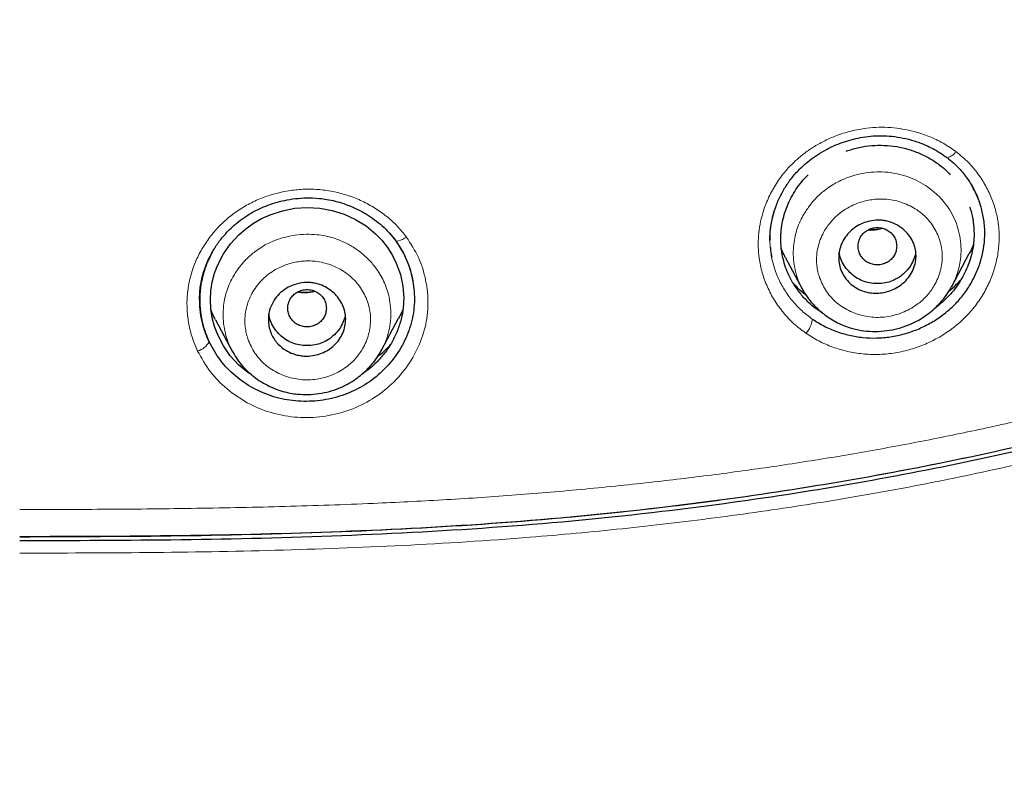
# Model space of a CAD drawing. Header units: millimetres. Extents: x 8 to 830, y 12 to 2106.
# Tile 172 of 256: x 462 to 485, y 1753 to 1771. Entities that reach past the tile are written whole.
import ezdxf

# ---------------------------------------------------------------- set-up
doc = ezdxf.new("R2010")
doc.units = ezdxf.units.MM

msp = doc.modelspace()

# ---------------------------------------------------------------- linework, layer by layer
at = {"color": 7, "linetype": 'Continuous', "lineweight": 30}
for p, q in [((470.323, 1765.613), (470.443, 1765.471)), ((470.323, 1765.613), (470.443, 1765.471)), ((479.157, 1765.477), (479.157, 1765.47)), ((479.157, 1765.477), (479.157, 1765.47)), ((479.16, 1765.483), (479.159, 1765.47)), ((479.16, 1765.483), (479.159, 1765.47)), ((479.521, 1765.055), (479.907, 1764.331)), ((483.386, 1764.39), (483.794, 1765.155)), ((479.917, 1764.322), (479.911, 1764.333)), ((466.264, 1763.614), (466.652, 1762.885)), ((470.126, 1762.906), (470.523, 1763.649)), ((466.653, 1762.884), (466.666, 1762.863)), ((466.668, 1762.865), (466.656, 1762.887))]:
    msp.add_line(p, q, dxfattribs=at)
at = {"color": 8, "linetype": 'Continuous', "lineweight": 0}
for p, q in [((479.948, 1764.264), (479.917, 1764.322)), ((466.684, 1762.834), (466.668, 1762.865))]:
    msp.add_line(p, q, dxfattribs=at)
at = {"color": 7, "linetype": 'Continuous', "lineweight": 30, "flags": 128}
msp.add_lwpolyline([(467.105, 1762.335), (467.019, 1762.389), (466.8, 1762.571), (466.608, 1762.78), (466.447, 1763.01), (466.317, 1763.263), (466.242, 1763.461), (466.188, 1763.663), (466.156, 1763.869), (466.145, 1764.079), (466.156, 1764.286), (466.188, 1764.491), (466.242, 1764.695), (466.319, 1764.896), (466.449, 1765.147), (466.613, 1765.382), (466.806, 1765.592), (466.969, 1765.732), (467.148, 1765.858), (467.337, 1765.967), (467.537, 1766.057), (467.819, 1766.15), (468.106, 1766.206), (468.397, 1766.226), (468.689, 1766.21), (468.975, 1766.157), (469.256, 1766.069), (469.521, 1765.947), (469.764, 1765.797), (469.984, 1765.616), (470.131, 1765.464), (470.261, 1765.299), (470.373, 1765.121), (470.468, 1764.93), (470.562, 1764.668), (470.621, 1764.394), (470.64, 1764.118), (470.64, 1764.118)], dxfattribs=at)
msp.add_lwpolyline([(467.105, 1762.335), (467.019, 1762.389), (466.8, 1762.571), (466.608, 1762.78), (466.447, 1763.01), (466.317, 1763.263), (466.242, 1763.461), (466.188, 1763.663), (466.156, 1763.869), (466.145, 1764.079), (466.156, 1764.286), (466.188, 1764.491), (466.242, 1764.695), (466.319, 1764.896), (466.449, 1765.147), (466.613, 1765.382), (466.806, 1765.592), (466.969, 1765.732), (467.148, 1765.858), (467.337, 1765.967), (467.537, 1766.057), (467.819, 1766.15), (468.106, 1766.206), (468.397, 1766.226), (468.689, 1766.21), (468.975, 1766.157), (469.256, 1766.069), (469.521, 1765.947), (469.764, 1765.797), (469.984, 1765.616), (470.131, 1765.464), (470.261, 1765.299), (470.373, 1765.121), (470.468, 1764.93), (470.562, 1764.668), (470.621, 1764.394), (470.64, 1764.118), (470.64, 1764.118)], dxfattribs=at)
at = {"color": 8, "linetype": 'Continuous', "lineweight": 0, "flags": 128}
msp.add_lwpolyline([(470.443, 1765.471), (470.451, 1765.456), (470.467, 1765.447), (470.493, 1765.445), (470.525, 1765.451), (470.565, 1765.464), (470.609, 1765.483), (470.656, 1765.509), (470.704, 1765.539)], dxfattribs=at)
msp.add_lwpolyline([(470.443, 1765.471), (470.451, 1765.456), (470.467, 1765.447), (470.493, 1765.445), (470.525, 1765.451), (470.565, 1765.464), (470.609, 1765.483), (470.656, 1765.509), (470.704, 1765.539)], dxfattribs=at)
at = {"color": 8, "linetype": 'Continuous', "lineweight": 0}
for centre, radius, start, end in [((483.226, 1767.683), 0.302, 279.3521, 328.3254), ((479.593, 1763.683), 0.553, 316.4184, 354.773), ((465.736, 1763.305), 0.43, 285.1056, 331.7213)]:
    msp.add_arc(centre, radius, start, end, dxfattribs=at)
for points, knots in [([(461.71, 1758.564), (462.961, 1758.568), (465.459, 1758.575), (469.201, 1758.667), (472.931, 1758.867), (476.381, 1759.196), (479.551, 1759.628), (482.448, 1760.129), (485.33, 1760.741), (487.852, 1761.396), (490.013, 1762.057), (491.822, 1762.685), (493.606, 1763.391), (495.358, 1764.181), (497.067, 1765.059), (498.717, 1766.033), (500.23, 1767.065), (501.607, 1768.149), (502.845, 1769.272), (503.987, 1770.48), (505.03, 1771.758), (505.979, 1773.098), (506.84, 1774.496), (507.625, 1775.942), (508.086, 1776.936), (508.317, 1777.435)], [0, 0, 0, 0, 0.069981, 0.139818, 0.209532, 0.279199, 0.333989, 0.388906, 0.44405, 0.499219, 0.534971, 0.570693, 0.606449, 0.642321, 0.678215, 0.713901, 0.749513, 0.780823, 0.812284, 0.843616, 0.874752, 0.905883, 0.937117, 0.968489, 1, 1, 1, 1]), ([(461.71, 1759.204), (462.397, 1759.205), (463.77, 1759.207), (465.827, 1759.228), (467.883, 1759.27), (469.789, 1759.336), (471.546, 1759.424), (473.155, 1759.53), (474.761, 1759.665), (476.309, 1759.823), (477.798, 1760.002), (479.227, 1760.198), (480.653, 1760.42), (482.074, 1760.67), (483.49, 1760.947), (484.898, 1761.252), (486.298, 1761.588), (487.563, 1761.922), (488.694, 1762.245), (489.693, 1762.553), (490.685, 1762.881), (491.671, 1763.231), (492.65, 1763.606), (493.622, 1764.005), (494.558, 1764.419), (495.457, 1764.846), (496.317, 1765.285), (497.164, 1765.748), (497.995, 1766.237), (498.806, 1766.751), (499.559, 1767.266), (500.254, 1767.779), (500.895, 1768.288), (501.518, 1768.819), (502.123, 1769.372), (502.706, 1769.946), (503.267, 1770.538), (503.804, 1771.149), (504.338, 1771.807), (504.867, 1772.514), (505.389, 1773.269), (505.882, 1774.042), (506.348, 1774.831), (506.788, 1775.636), (507.207, 1776.454), (507.466, 1777.01), (507.596, 1777.288)], [0, 0, 0, 0, 0.039229, 0.078423, 0.117586, 0.15672, 0.187454, 0.218182, 0.248912, 0.279677, 0.307187, 0.334719, 0.362261, 0.3898, 0.417325, 0.444827, 0.472297, 0.499729, 0.519658, 0.539581, 0.559504, 0.57944, 0.5994, 0.6194, 0.63945, 0.65785, 0.67625, 0.694635, 0.712991, 0.731309, 0.749585, 0.765178, 0.780832, 0.796527, 0.812245, 0.827968, 0.843678, 0.859358, 0.874993, 0.89281, 0.910606, 0.928405, 0.94623, 0.964096, 0.982016, 1, 1, 1, 1]), ([(461.71, 1759.204), (462.397, 1759.205), (463.77, 1759.207), (465.827, 1759.228), (467.883, 1759.27), (469.789, 1759.336), (471.546, 1759.424), (473.155, 1759.53), (474.761, 1759.665), (476.309, 1759.823), (477.798, 1760.002), (479.227, 1760.198), (480.653, 1760.42), (482.074, 1760.67), (483.49, 1760.947), (484.898, 1761.252), (486.298, 1761.588), (487.563, 1761.922), (488.694, 1762.245), (489.693, 1762.553), (490.685, 1762.881), (491.671, 1763.231), (492.65, 1763.606), (493.622, 1764.005), (494.558, 1764.419), (495.457, 1764.846), (496.317, 1765.285), (497.164, 1765.748), (497.995, 1766.237), (498.806, 1766.751), (499.559, 1767.266), (500.254, 1767.779), (500.895, 1768.288), (501.518, 1768.819), (502.123, 1769.372), (502.706, 1769.946), (503.267, 1770.538), (503.804, 1771.149), (504.338, 1771.807), (504.867, 1772.514), (505.389, 1773.269), (505.882, 1774.042), (506.348, 1774.831), (506.788, 1775.636), (507.207, 1776.454), (507.466, 1777.01), (507.596, 1777.288)], [0, 0, 0, 0, 0.039229, 0.078423, 0.117586, 0.15672, 0.187454, 0.218182, 0.248912, 0.279677, 0.307187, 0.334719, 0.362261, 0.3898, 0.417325, 0.444827, 0.472297, 0.499729, 0.519658, 0.539581, 0.559504, 0.57944, 0.5994, 0.6194, 0.63945, 0.65785, 0.67625, 0.694635, 0.712991, 0.731309, 0.749585, 0.765178, 0.780832, 0.796527, 0.812245, 0.827968, 0.843678, 0.859358, 0.874993, 0.89281, 0.910606, 0.928405, 0.94623, 0.964096, 0.982016, 1, 1, 1, 1]), ([(508.659, 1777.221), (508.473, 1776.818), (508.103, 1776.015), (507.489, 1774.839), (506.829, 1773.692), (506.114, 1772.578), (505.342, 1771.499), (504.504, 1770.46), (503.6, 1769.466), (502.639, 1768.522), (501.625, 1767.632), (500.522, 1766.769), (499.327, 1765.939), (498.042, 1765.141), (496.716, 1764.405), (495.358, 1763.727), (493.833, 1763.042), (492.14, 1762.365), (490.28, 1761.714), (488.342, 1761.121), (486.327, 1760.58), (484.235, 1760.091), (482.126, 1759.667), (480.002, 1759.305), (477.867, 1759), (475.725, 1758.749), (473.309, 1758.525), (470.619, 1758.355), (467.653, 1758.247), (464.683, 1758.196), (462.701, 1758.192), (461.71, 1758.19)], [0, 0, 0, 0, 0.025248, 0.050371, 0.075397, 0.100368, 0.125337, 0.150402, 0.175567, 0.200756, 0.22589, 0.250892, 0.278821, 0.306819, 0.334884, 0.362996, 0.391094, 0.427706, 0.464184, 0.500608, 0.540376, 0.580223, 0.62014, 0.660111, 0.700114, 0.74012, 0.780099, 0.835033, 0.889977, 0.94496, 1, 1, 1, 1]), ([(479.993, 1763.302), (479.898, 1763.373), (479.706, 1763.517), (479.464, 1763.777), (479.257, 1764.064), (479.092, 1764.376), (478.971, 1764.705), (478.904, 1765.019), (478.88, 1765.31), (478.888, 1765.574), (478.924, 1765.836), (478.994, 1766.124), (479.107, 1766.432), (479.276, 1766.75), (479.47, 1767.022), (479.676, 1767.246), (479.882, 1767.43), (480.106, 1767.594), (480.373, 1767.752), (480.684, 1767.895), (481.042, 1768.009), (481.38, 1768.072), (481.691, 1768.094), (481.969, 1768.087), (482.244, 1768.054), (482.543, 1767.99), (482.86, 1767.883), (483.188, 1767.729), (483.385, 1767.593), (483.483, 1767.525)], [0, 0, 0, 0, 0.041679, 0.083377, 0.125105, 0.166818, 0.208459, 0.249997, 0.281125, 0.312279, 0.343477, 0.374711, 0.416367, 0.458003, 0.499601, 0.530784, 0.561966, 0.593182, 0.624441, 0.666171, 0.707954, 0.749797, 0.781147, 0.812397, 0.843607, 0.874815, 0.916449, 0.958162, 1, 1, 1, 1]), ([(479.993, 1763.302), (479.898, 1763.373), (479.706, 1763.517), (479.464, 1763.777), (479.257, 1764.064), (479.092, 1764.376), (478.971, 1764.705), (478.904, 1765.019), (478.88, 1765.31), (478.888, 1765.574), (478.924, 1765.836), (478.994, 1766.124), (479.107, 1766.432), (479.276, 1766.75), (479.47, 1767.022), (479.676, 1767.246), (479.882, 1767.43), (480.106, 1767.594), (480.373, 1767.752), (480.684, 1767.895), (481.042, 1768.009), (481.38, 1768.072), (481.691, 1768.094), (481.969, 1768.087), (482.244, 1768.054), (482.543, 1767.99), (482.86, 1767.883), (483.188, 1767.729), (483.385, 1767.593), (483.483, 1767.525)], [0, 0, 0, 0, 0.041679, 0.083377, 0.125105, 0.166818, 0.208459, 0.249997, 0.281125, 0.312279, 0.343477, 0.374711, 0.416367, 0.458003, 0.499601, 0.530784, 0.561966, 0.593182, 0.624441, 0.666171, 0.707954, 0.749797, 0.781147, 0.812397, 0.843607, 0.874815, 0.916449, 0.958162, 1, 1, 1, 1]), ([(483.483, 1767.525), (483.572, 1767.452), (483.75, 1767.306), (483.974, 1767.047), (484.163, 1766.763), (484.312, 1766.459), (484.419, 1766.138), (484.482, 1765.805), (484.495, 1765.466), (484.461, 1765.126), (484.381, 1764.791), (484.257, 1764.465), (484.091, 1764.156), (483.886, 1763.868), (483.642, 1763.607), (483.365, 1763.379), (483.061, 1763.184), (482.734, 1763.027), (482.389, 1762.908), (482.032, 1762.832), (481.67, 1762.802), (481.31, 1762.816), (480.957, 1762.874), (480.616, 1762.975), (480.29, 1763.114), (480.092, 1763.239), (479.993, 1763.302)], [0, 0, 0, 0, 0.04168, 0.083391, 0.125138, 0.166876, 0.208546, 0.250108, 0.291624, 0.333204, 0.374849, 0.416511, 0.458128, 0.499667, 0.541136, 0.582628, 0.62421, 0.665897, 0.707691, 0.749605, 0.791442, 0.833093, 0.874694, 0.916333, 0.958077, 1, 1, 1, 1]), ([(483.483, 1767.525), (483.572, 1767.452), (483.75, 1767.306), (483.974, 1767.047), (484.163, 1766.763), (484.312, 1766.459), (484.419, 1766.138), (484.482, 1765.805), (484.495, 1765.466), (484.461, 1765.126), (484.381, 1764.791), (484.257, 1764.465), (484.091, 1764.156), (483.886, 1763.868), (483.642, 1763.607), (483.365, 1763.379), (483.061, 1763.184), (482.734, 1763.027), (482.389, 1762.908), (482.032, 1762.832), (481.67, 1762.802), (481.31, 1762.816), (480.957, 1762.874), (480.616, 1762.975), (480.29, 1763.114), (480.092, 1763.239), (479.993, 1763.302)], [0, 0, 0, 0, 0.04168, 0.083391, 0.125138, 0.166876, 0.208546, 0.250108, 0.291624, 0.333204, 0.374849, 0.416511, 0.458128, 0.499667, 0.541136, 0.582628, 0.62421, 0.665897, 0.707691, 0.749605, 0.791442, 0.833093, 0.874694, 0.916333, 0.958077, 1, 1, 1, 1]), ([(479.712, 1765.375), (479.721, 1765.436), (479.738, 1765.558), (479.79, 1765.736), (479.859, 1765.909), (479.956, 1766.094), (480.087, 1766.284), (480.254, 1766.474), (480.43, 1766.628), (480.604, 1766.749), (480.771, 1766.842), (480.948, 1766.918), (481.152, 1766.984), (481.383, 1767.033), (481.64, 1767.056), (481.896, 1767.048), (482.147, 1767.009), (482.388, 1766.936), (482.616, 1766.835), (482.828, 1766.706), (483.022, 1766.552), (483.193, 1766.376), (483.338, 1766.18), (483.452, 1765.966), (483.535, 1765.739), (483.587, 1765.503), (483.607, 1765.262), (483.595, 1765.04), (483.56, 1764.84), (483.509, 1764.664), (483.447, 1764.506), (483.394, 1764.411), (483.372, 1764.37)], [0, 0, 0, 0, 0.0281183, 0.0562689, 0.0844429, 0.1126322, 0.15021, 0.1877346, 0.2251383, 0.2530964, 0.2809782, 0.3089286, 0.3369901, 0.3745005, 0.4120112, 0.4493825, 0.4865083, 0.5234566, 0.5605347, 0.597728, 0.6349732, 0.6722133, 0.7094316, 0.7466543, 0.783862, 0.8210616, 0.8582348, 0.8953631, 0.9231944, 0.9510328, 0.9788889, 1, 1, 1, 1]), ([(465.848, 1762.889), (465.804, 1762.991), (465.717, 1763.194), (465.638, 1763.513), (465.598, 1763.838), (465.6, 1764.165), (465.645, 1764.49), (465.733, 1764.808), (465.862, 1765.114), (466.029, 1765.403), (466.232, 1765.669), (466.466, 1765.911), (466.73, 1766.123), (467.02, 1766.304), (467.332, 1766.448), (467.661, 1766.555), (468, 1766.625), (468.344, 1766.656), (468.69, 1766.647), (469.03, 1766.597), (469.36, 1766.506), (469.677, 1766.379), (469.975, 1766.216), (470.249, 1766.021), (470.498, 1765.797), (470.635, 1765.625), (470.704, 1765.539)], [0, 0, 0, 0, 0.04191, 0.083539, 0.125017, 0.166464, 0.208009, 0.249806, 0.291683, 0.333398, 0.375012, 0.416569, 0.45812, 0.499751, 0.541476, 0.583234, 0.624996, 0.666715, 0.708356, 0.749924, 0.791533, 0.833238, 0.874988, 0.91672, 0.958389, 1, 1, 1, 1]), ([(465.848, 1762.889), (465.804, 1762.991), (465.717, 1763.194), (465.638, 1763.513), (465.598, 1763.838), (465.6, 1764.165), (465.645, 1764.49), (465.733, 1764.808), (465.862, 1765.114), (466.029, 1765.403), (466.232, 1765.669), (466.466, 1765.911), (466.73, 1766.123), (467.02, 1766.304), (467.332, 1766.448), (467.661, 1766.555), (468, 1766.625), (468.344, 1766.656), (468.69, 1766.647), (469.03, 1766.597), (469.36, 1766.506), (469.677, 1766.379), (469.975, 1766.216), (470.249, 1766.021), (470.498, 1765.797), (470.635, 1765.625), (470.704, 1765.539)], [0, 0, 0, 0, 0.04191, 0.083539, 0.125017, 0.166464, 0.208009, 0.249806, 0.291683, 0.333398, 0.375012, 0.416569, 0.45812, 0.499751, 0.541476, 0.583234, 0.624996, 0.666715, 0.708356, 0.749924, 0.791533, 0.833238, 0.874988, 0.91672, 0.958389, 1, 1, 1, 1]), ([(479.344, 1766.363), (479.311, 1766.281), (479.249, 1766.126), (479.194, 1765.887), (479.162, 1765.675), (479.16, 1765.54), (479.16, 1765.483)], [0, 0, 0, 0, 0.2866706, 0.548555, 0.81014, 1, 1, 1, 1]), ([(479.344, 1766.363), (479.311, 1766.281), (479.249, 1766.126), (479.194, 1765.887), (479.162, 1765.675), (479.16, 1765.54), (479.16, 1765.483)], [0, 0, 0, 0, 0.2866706, 0.548555, 0.81014, 1, 1, 1, 1]), ([(480.251, 1765.17), (480.247, 1765.124), (480.238, 1765.034), (480.244, 1764.899), (480.263, 1764.765), (480.301, 1764.619), (480.361, 1764.464), (480.448, 1764.306), (480.555, 1764.161), (480.682, 1764.031), (480.827, 1763.919), (480.988, 1763.826), (481.161, 1763.753), (481.342, 1763.702), (481.529, 1763.673), (481.719, 1763.668), (481.91, 1763.688), (482.097, 1763.731), (482.278, 1763.796), (482.45, 1763.882), (482.595, 1763.979), (482.715, 1764.08), (482.814, 1764.181), (482.902, 1764.291), (482.987, 1764.422), (483.063, 1764.575), (483.123, 1764.749), (483.158, 1764.928), (483.168, 1765.108), (483.152, 1765.287), (483.11, 1765.462), (483.046, 1765.63), (482.959, 1765.788), (482.851, 1765.932), (482.725, 1766.061), (482.579, 1766.173), (482.418, 1766.266), (482.246, 1766.339), (482.065, 1766.391), (481.894, 1766.417), (481.736, 1766.425), (481.594, 1766.417), (481.452, 1766.397), (481.296, 1766.359), (481.129, 1766.3), (480.957, 1766.214), (480.811, 1766.118), (480.69, 1766.017), (480.591, 1765.916), (480.504, 1765.806), (480.419, 1765.675), (480.342, 1765.523), (480.281, 1765.348), (480.261, 1765.229), (480.251, 1765.17)], [0, 0, 0, 0, 0.01563, 0.031184, 0.046827, 0.062717, 0.083687, 0.104406, 0.125217, 0.145841, 0.166518, 0.187627, 0.208412, 0.229385, 0.250064, 0.270908, 0.291578, 0.31247, 0.33349, 0.354195, 0.374943, 0.390501, 0.405995, 0.421583, 0.437423, 0.458259, 0.479234, 0.500053, 0.520781, 0.541477, 0.562518, 0.583445, 0.604163, 0.625012, 0.645751, 0.666461, 0.687487, 0.708503, 0.729234, 0.74998, 0.765505, 0.780986, 0.796571, 0.812407, 0.833201, 0.854181, 0.874857, 0.890536, 0.906061, 0.9216, 0.937321, 0.958453, 0.979223, 1, 1, 1, 1]), ([(481.785, 1765.739), (481.741, 1765.728), (481.634, 1765.699), (481.512, 1765.689), (481.44, 1765.699), (481.43, 1765.7)], [0, 0, 0, 0, 0.382823, 0.918189, 1, 1, 1, 1]), ([(470.704, 1765.539), (470.804, 1765.383), (471.005, 1765.071), (471.168, 1764.539), (471.225, 1763.99), (471.158, 1763.439), (470.966, 1762.913), (470.668, 1762.432), (470.273, 1762.015), (469.796, 1761.683), (469.255, 1761.457), (468.681, 1761.339), (468.096, 1761.334), (467.525, 1761.445), (466.993, 1761.67), (466.522, 1761.995), (466.121, 1762.4), (465.939, 1762.726), (465.848, 1762.889)], [0, 0, 0, 0, 0.062504, 0.125079, 0.187526, 0.249738, 0.311966, 0.374364, 0.436894, 0.499633, 0.562451, 0.625087, 0.687562, 0.749923, 0.812348, 0.87487, 0.937415, 1, 1, 1, 1]), ([(470.704, 1765.539), (470.804, 1765.383), (471.005, 1765.071), (471.168, 1764.539), (471.225, 1763.99), (471.158, 1763.439), (470.966, 1762.913), (470.668, 1762.432), (470.273, 1762.015), (469.796, 1761.683), (469.255, 1761.457), (468.681, 1761.339), (468.096, 1761.334), (467.525, 1761.445), (466.993, 1761.67), (466.522, 1761.995), (466.121, 1762.4), (465.939, 1762.726), (465.848, 1762.889)], [0, 0, 0, 0, 0.062504, 0.125079, 0.187526, 0.249738, 0.311966, 0.374364, 0.436894, 0.499633, 0.562451, 0.625087, 0.687562, 0.749923, 0.812348, 0.87487, 0.937415, 1, 1, 1, 1]), ([(466.452, 1763.947), (466.461, 1764.008), (466.479, 1764.129), (466.53, 1764.307), (466.599, 1764.479), (466.695, 1764.662), (466.824, 1764.851), (466.991, 1765.038), (467.165, 1765.19), (467.338, 1765.309), (467.504, 1765.401), (467.679, 1765.476), (467.883, 1765.54), (468.114, 1765.587), (468.37, 1765.608), (468.606, 1765.598), (468.816, 1765.567), (469, 1765.52), (469.178, 1765.455), (469.367, 1765.365), (469.563, 1765.244), (469.758, 1765.087), (469.916, 1764.922), (470.04, 1764.758), (470.135, 1764.6), (470.212, 1764.433), (470.279, 1764.24), (470.326, 1764.022), (470.346, 1763.779), (470.333, 1763.535), (470.287, 1763.296), (470.212, 1763.071), (470.138, 1762.935), (470.104, 1762.87)], [0, 0, 0, 0, 0.027965, 0.055953, 0.083959, 0.111973, 0.149316, 0.186618, 0.223824, 0.25165, 0.27941, 0.307229, 0.335175, 0.37256, 0.409976, 0.447279, 0.475121, 0.502815, 0.530508, 0.5583, 0.595466, 0.632707, 0.669956, 0.697886, 0.725817, 0.753736, 0.781635, 0.818805, 0.855944, 0.893033, 0.930074, 0.967115, 1, 1, 1, 1]), ([(479.159, 1765.47), (479.159, 1765.453), (479.155, 1765.358), (479.176, 1765.16), (479.234, 1764.88), (479.342, 1764.586), (479.489, 1764.309), (479.673, 1764.054), (479.889, 1763.822), (480.058, 1763.696), (480.143, 1763.632)], [0, 0, 0, 0, 0.023458, 0.131613, 0.276031, 0.420937, 0.566095, 0.711161, 0.855831, 1, 1, 1, 1]), ([(479.159, 1765.47), (479.159, 1765.453), (479.155, 1765.358), (479.176, 1765.16), (479.234, 1764.88), (479.342, 1764.586), (479.489, 1764.309), (479.673, 1764.054), (479.889, 1763.822), (480.058, 1763.696), (480.143, 1763.632)], [0, 0, 0, 0, 0.023458, 0.131613, 0.276031, 0.420937, 0.566095, 0.711161, 0.855831, 1, 1, 1, 1]), ([(479.911, 1764.333), (479.894, 1764.364), (479.837, 1764.465), (479.772, 1764.652), (479.717, 1764.888), (479.693, 1765.131), (479.706, 1765.294), (479.712, 1765.375)], [0, 0, 0, 0, 0.097836, 0.322265, 0.547739, 0.77378, 1, 1, 1, 1]), ([(466.957, 1763.751), (466.953, 1763.705), (466.944, 1763.615), (466.95, 1763.479), (466.969, 1763.344), (467.006, 1763.197), (467.066, 1763.04), (467.153, 1762.879), (467.261, 1762.73), (467.388, 1762.597), (467.534, 1762.481), (467.695, 1762.385), (467.869, 1762.308), (468.05, 1762.254), (468.238, 1762.222), (468.428, 1762.214), (468.619, 1762.23), (468.806, 1762.271), (468.987, 1762.333), (469.158, 1762.417), (469.302, 1762.512), (469.422, 1762.612), (469.521, 1762.712), (469.608, 1762.821), (469.693, 1762.951), (469.769, 1763.103), (469.828, 1763.277), (469.863, 1763.456), (469.873, 1763.636), (469.858, 1763.817), (469.816, 1763.994), (469.752, 1764.164), (469.665, 1764.324), (469.557, 1764.472), (469.43, 1764.604), (469.284, 1764.72), (469.122, 1764.816), (468.949, 1764.892), (468.767, 1764.946), (468.596, 1764.976), (468.438, 1764.985), (468.295, 1764.98), (468.153, 1764.961), (467.998, 1764.926), (467.831, 1764.868), (467.66, 1764.786), (467.502, 1764.682), (467.36, 1764.561), (467.235, 1764.422), (467.131, 1764.268), (467.048, 1764.103), (466.987, 1763.929), (466.967, 1763.81), (466.957, 1763.751)], [0, 0, 0, 0, 0.0156602, 0.0312243, 0.0468558, 0.0627117, 0.0835085, 0.1044239, 0.1251953, 0.1458357, 0.1665083, 0.1875927, 0.2083926, 0.2293501, 0.2500398, 0.270877, 0.2915516, 0.312464, 0.3334681, 0.3541771, 0.3749513, 0.390515, 0.4060124, 0.4216014, 0.4374369, 0.4582774, 0.4792451, 0.5000575, 0.5208029, 0.5415002, 0.5625265, 0.5834477, 0.6041615, 0.6250215, 0.6457367, 0.6664399, 0.6874952, 0.708505, 0.7292328, 0.7499917, 0.7655062, 0.7809834, 0.7965704, 0.8124117, 0.8332214, 0.8541731, 0.8748774, 0.8957202, 0.9164096, 0.9373265, 0.9584451, 0.9792148, 1, 1, 1, 1]), ([(468.58, 1764.274), (468.539, 1764.264), (468.436, 1764.24), (468.296, 1764.236), (468.202, 1764.254), (468.171, 1764.261)], [0, 0, 0, 0, 0.304194, 0.7652978, 1, 1, 1, 1]), ([(466.656, 1762.887), (466.636, 1762.922), (466.577, 1763.029), (466.51, 1763.222), (466.457, 1763.459), (466.434, 1763.703), (466.446, 1763.866), (466.452, 1763.947)], [0, 0, 0, 0, 0.11018, 0.331567, 0.553934, 0.77687, 1, 1, 1, 1]), ([(474.797, 1730.939), (474.808, 1731.478), (474.831, 1732.555), (474.894, 1734.17), (475.015, 1735.782), (475.233, 1737.381), (475.572, 1738.859), (476.034, 1740.208), (476.594, 1741.424), (477.267, 1742.583), (478.032, 1743.686), (478.864, 1744.74), (480.155, 1746.228), (481.962, 1748.095), (484.273, 1750.34), (486.629, 1752.536), (489.007, 1754.703), (490.599, 1756.136), (491.395, 1756.852)], [0, 0, 0, 0, 0.050004, 0.10001, 0.150011, 0.199998, 0.249983, 0.291637, 0.333293, 0.374952, 0.416615, 0.458281, 0.499953, 0.599953, 0.699962, 0.799975, 0.899987, 1, 1, 1, 1]), ([(474.797, 1730.939), (474.808, 1731.478), (474.831, 1732.555), (474.894, 1734.17), (475.015, 1735.782), (475.233, 1737.381), (475.572, 1738.859), (476.034, 1740.208), (476.594, 1741.424), (477.267, 1742.583), (478.032, 1743.686), (478.864, 1744.74), (480.155, 1746.228), (481.962, 1748.095), (484.273, 1750.34), (486.629, 1752.536), (489.007, 1754.703), (490.599, 1756.136), (491.395, 1756.852)], [0, 0, 0, 0, 0.050004, 0.10001, 0.150011, 0.199998, 0.249983, 0.291637, 0.333293, 0.374952, 0.416615, 0.458281, 0.499953, 0.599953, 0.699962, 0.799975, 0.899987, 1, 1, 1, 1])]:
    msp.add_open_spline(points, degree=3, knots=knots, dxfattribs=at)
at = {"color": 7, "linetype": 'Continuous', "lineweight": 30}
for points, knots in [([(461.71, 1758.483), (462.961, 1758.486), (465.459, 1758.492), (469.201, 1758.583), (472.931, 1758.781), (476.381, 1759.109), (479.551, 1759.54), (482.448, 1760.039), (485.33, 1760.651), (487.853, 1761.305), (490.014, 1761.965), (491.823, 1762.593), (493.607, 1763.298), (495.36, 1764.087), (497.068, 1764.965), (498.719, 1765.938), (500.232, 1766.97), (501.609, 1768.053), (502.847, 1769.176), (503.989, 1770.383), (505.033, 1771.661), (505.982, 1773.001), (506.842, 1774.398), (507.628, 1775.843), (508.089, 1776.838), (508.32, 1777.336)], [0, 0, 0, 0, 0.069983, 0.139819, 0.209532, 0.279196, 0.333982, 0.388895, 0.444034, 0.499198, 0.534947, 0.570667, 0.606421, 0.642292, 0.678185, 0.713872, 0.749485, 0.780797, 0.812262, 0.843597, 0.874737, 0.905872, 0.93711, 0.968486, 1, 1, 1, 1]), ([(461.71, 1758.579), (462.957, 1758.582), (465.448, 1758.588), (469.179, 1758.678), (472.898, 1758.874), (476.338, 1759.199), (479.499, 1759.627), (482.387, 1760.124), (485.261, 1760.731), (487.777, 1761.381), (489.933, 1762.036), (491.737, 1762.66), (493.516, 1763.361), (495.265, 1764.144), (496.97, 1765.017), (498.617, 1765.984), (500.128, 1767.009), (501.504, 1768.086), (502.741, 1769.203), (503.882, 1770.404), (504.925, 1771.676), (505.873, 1773.01), (506.733, 1774.402), (507.519, 1775.841), (507.98, 1776.832), (508.211, 1777.329)], [0, 0, 0, 0, 0.069984, 0.139823, 0.209539, 0.279207, 0.333996, 0.38891, 0.444049, 0.499214, 0.534963, 0.570684, 0.606438, 0.642308, 0.678202, 0.71389, 0.749503, 0.780813, 0.812277, 0.843614, 0.874752, 0.905882, 0.937115, 0.968487, 1, 1, 1, 1]), ([(479.157, 1765.461), (479.157, 1765.487), (479.157, 1765.546), (479.161, 1765.656), (479.176, 1765.793), (479.205, 1765.95), (479.248, 1766.115), (479.314, 1766.309), (479.412, 1766.526), (479.551, 1766.763), (479.72, 1766.987), (479.899, 1767.173), (480.081, 1767.327), (480.264, 1767.457), (480.454, 1767.57), (480.648, 1767.664), (480.839, 1767.74), (481.045, 1767.805), (481.266, 1767.855), (481.5, 1767.887), (481.745, 1767.897), (481.998, 1767.884), (482.257, 1767.844), (482.519, 1767.777), (482.75, 1767.691), (482.948, 1767.595), (483.116, 1767.499), (483.221, 1767.423), (483.275, 1767.385)], [0, 0, 0, 0, 0.017013, 0.038481, 0.064616, 0.095107, 0.126678, 0.158623, 0.207201, 0.256554, 0.306683, 0.357601, 0.393691, 0.432971, 0.475458, 0.509435, 0.545213, 0.582788, 0.622161, 0.663334, 0.706128, 0.750566, 0.796736, 0.844707, 0.894535, 0.928818, 0.963966, 1, 1, 1, 1]), ([(479.157, 1765.461), (479.157, 1765.487), (479.157, 1765.546), (479.161, 1765.656), (479.176, 1765.793), (479.205, 1765.95), (479.248, 1766.115), (479.314, 1766.309), (479.412, 1766.526), (479.551, 1766.763), (479.72, 1766.987), (479.899, 1767.173), (480.081, 1767.327), (480.264, 1767.457), (480.454, 1767.57), (480.648, 1767.664), (480.839, 1767.74), (481.045, 1767.805), (481.266, 1767.855), (481.5, 1767.887), (481.745, 1767.897), (481.998, 1767.884), (482.257, 1767.844), (482.519, 1767.777), (482.75, 1767.691), (482.948, 1767.595), (483.116, 1767.499), (483.221, 1767.423), (483.275, 1767.385)], [0, 0, 0, 0, 0.017013, 0.038481, 0.064616, 0.095107, 0.126678, 0.158623, 0.207201, 0.256554, 0.306683, 0.357601, 0.393691, 0.432971, 0.475458, 0.509435, 0.545213, 0.582788, 0.622161, 0.663334, 0.706128, 0.750566, 0.796736, 0.844707, 0.894535, 0.928818, 0.963966, 1, 1, 1, 1]), ([(480.933, 1767.533), (480.985, 1767.552), (481.13, 1767.605), (481.378, 1767.653), (481.67, 1767.678), (481.962, 1767.665), (482.25, 1767.617), (482.528, 1767.533), (482.792, 1767.417), (483.035, 1767.27), (483.221, 1767.124), (483.319, 1767.023), (483.352, 1766.988)], [0, 0, 0, 0, 0.062687, 0.172321, 0.281893, 0.391394, 0.501061, 0.6125, 0.723272, 0.832956, 0.943182, 1, 1, 1, 1]), ([(480.933, 1767.533), (480.985, 1767.552), (481.13, 1767.605), (481.378, 1767.653), (481.67, 1767.678), (481.962, 1767.665), (482.25, 1767.617), (482.528, 1767.533), (482.792, 1767.417), (483.035, 1767.27), (483.221, 1767.124), (483.319, 1767.023), (483.352, 1766.988)], [0, 0, 0, 0, 0.062687, 0.172321, 0.281893, 0.391394, 0.501061, 0.6125, 0.723272, 0.832956, 0.943182, 1, 1, 1, 1]), ([(483.275, 1767.385), (483.325, 1767.345), (483.423, 1767.267), (483.549, 1767.142), (483.656, 1767.019), (483.746, 1766.901), (483.819, 1766.791), (483.886, 1766.675), (483.944, 1766.561), (483.99, 1766.455), (484.02, 1766.376), (484.034, 1766.335), (484.039, 1766.32)], [0, 0, 0, 0, 0.141166, 0.271977, 0.392383, 0.502301, 0.601655, 0.69039, 0.803517, 0.892714, 0.958107, 1, 1, 1, 1]), ([(483.275, 1767.385), (483.325, 1767.345), (483.423, 1767.267), (483.549, 1767.142), (483.656, 1767.019), (483.746, 1766.901), (483.819, 1766.791), (483.886, 1766.675), (483.944, 1766.561), (483.99, 1766.455), (484.02, 1766.376), (484.034, 1766.335), (484.039, 1766.32)], [0, 0, 0, 0, 0.141166, 0.271977, 0.392383, 0.502301, 0.601655, 0.69039, 0.803517, 0.892714, 0.958107, 1, 1, 1, 1]), ([(480.378, 1763.776), (480.346, 1763.795), (480.232, 1763.862), (480.06, 1764.008), (479.867, 1764.21), (479.705, 1764.438), (479.586, 1764.664), (479.503, 1764.881), (479.449, 1765.082), (479.416, 1765.287), (479.405, 1765.495), (479.416, 1765.702), (479.449, 1765.908), (479.504, 1766.113), (479.58, 1766.313), (479.675, 1766.506), (479.79, 1766.689), (479.913, 1766.851), (480.005, 1766.945), (480.046, 1766.986)], [0, 0, 0, 0, 0.029999, 0.104878, 0.180145, 0.255181, 0.331282, 0.388329, 0.444744, 0.501052, 0.557799, 0.613727, 0.669735, 0.726399, 0.784296, 0.840745, 0.89751, 0.954456, 1, 1, 1, 1]), ([(480.378, 1763.776), (480.346, 1763.795), (480.232, 1763.862), (480.06, 1764.008), (479.867, 1764.21), (479.705, 1764.438), (479.586, 1764.664), (479.503, 1764.881), (479.449, 1765.082), (479.416, 1765.287), (479.405, 1765.495), (479.416, 1765.702), (479.449, 1765.908), (479.504, 1766.113), (479.58, 1766.313), (479.675, 1766.506), (479.79, 1766.689), (479.913, 1766.851), (480.005, 1766.945), (480.046, 1766.986)], [0, 0, 0, 0, 0.029999, 0.104878, 0.180145, 0.255181, 0.331282, 0.388329, 0.444744, 0.501052, 0.557799, 0.613727, 0.669735, 0.726399, 0.784296, 0.840745, 0.89751, 0.954456, 1, 1, 1, 1]), ([(480.143, 1763.632), (480.232, 1763.576), (480.409, 1763.464), (480.7, 1763.34), (481.004, 1763.249), (481.319, 1763.198), (481.64, 1763.185), (481.963, 1763.213), (482.281, 1763.281), (482.589, 1763.386), (482.881, 1763.527), (483.152, 1763.701), (483.399, 1763.905), (483.616, 1764.137), (483.799, 1764.394), (483.947, 1764.67), (484.058, 1764.96), (484.13, 1765.26), (484.161, 1765.563), (484.149, 1765.867), (484.093, 1766.164), (483.999, 1766.452), (483.905, 1766.631), (483.859, 1766.721)], [0, 0, 0, 0, 0.048119, 0.09589, 0.143443, 0.190905, 0.238423, 0.286192, 0.334077, 0.381819, 0.429434, 0.476923, 0.524308, 0.571665, 0.619111, 0.666664, 0.714277, 0.761876, 0.809406, 0.85687, 0.90444, 0.952196, 1, 1, 1, 1]), ([(480.143, 1763.632), (480.232, 1763.576), (480.409, 1763.464), (480.7, 1763.34), (481.004, 1763.249), (481.319, 1763.198), (481.64, 1763.185), (481.963, 1763.213), (482.281, 1763.281), (482.589, 1763.386), (482.881, 1763.527), (483.152, 1763.701), (483.399, 1763.905), (483.616, 1764.137), (483.799, 1764.394), (483.947, 1764.67), (484.058, 1764.96), (484.13, 1765.26), (484.161, 1765.563), (484.149, 1765.867), (484.093, 1766.164), (483.999, 1766.452), (483.905, 1766.631), (483.859, 1766.721)], [0, 0, 0, 0, 0.048119, 0.09589, 0.143443, 0.190905, 0.238423, 0.286192, 0.334077, 0.381819, 0.429434, 0.476923, 0.524308, 0.571665, 0.619111, 0.666664, 0.714277, 0.761876, 0.809406, 0.85687, 0.90444, 0.952196, 1, 1, 1, 1]), ([(465.894, 1764.081), (465.894, 1764.118), (465.895, 1764.197), (465.904, 1764.332), (465.927, 1764.487), (465.965, 1764.655), (466.019, 1764.825), (466.097, 1765.018), (466.207, 1765.228), (466.339, 1765.425), (466.469, 1765.585), (466.592, 1765.716), (466.733, 1765.845), (466.901, 1765.976), (467.102, 1766.105), (467.316, 1766.213), (467.537, 1766.301), (467.757, 1766.367), (467.997, 1766.418), (468.254, 1766.447), (468.527, 1766.452), (468.777, 1766.429), (469.002, 1766.387), (469.198, 1766.334), (469.394, 1766.263), (469.59, 1766.175), (469.781, 1766.068), (469.967, 1765.943), (470.144, 1765.799), (470.31, 1765.637), (470.406, 1765.514), (470.454, 1765.452)], [0, 0, 0, 0, 0.020591, 0.044073, 0.070611, 0.099902, 0.129584, 0.159107, 0.202916, 0.246229, 0.274862, 0.303312, 0.333345, 0.367287, 0.405212, 0.447167, 0.481214, 0.517463, 0.555901, 0.596505, 0.639248, 0.684124, 0.715259, 0.747421, 0.780625, 0.814855, 0.850079, 0.886251, 0.923322, 0.961246, 1, 1, 1, 1]), ([(465.894, 1764.081), (465.894, 1764.118), (465.895, 1764.197), (465.904, 1764.332), (465.927, 1764.487), (465.965, 1764.655), (466.019, 1764.825), (466.097, 1765.018), (466.207, 1765.228), (466.339, 1765.425), (466.469, 1765.585), (466.592, 1765.716), (466.733, 1765.845), (466.901, 1765.976), (467.102, 1766.105), (467.316, 1766.213), (467.537, 1766.301), (467.757, 1766.367), (467.997, 1766.418), (468.254, 1766.447), (468.527, 1766.452), (468.777, 1766.429), (469.002, 1766.387), (469.198, 1766.334), (469.394, 1766.263), (469.59, 1766.175), (469.781, 1766.068), (469.967, 1765.943), (470.144, 1765.799), (470.31, 1765.637), (470.406, 1765.514), (470.454, 1765.452)], [0, 0, 0, 0, 0.020591, 0.044073, 0.070611, 0.099902, 0.129584, 0.159107, 0.202916, 0.246229, 0.274862, 0.303312, 0.333345, 0.367287, 0.405212, 0.447167, 0.481214, 0.517463, 0.555901, 0.596505, 0.639248, 0.684124, 0.715259, 0.747421, 0.780625, 0.814855, 0.850079, 0.886251, 0.923322, 0.961246, 1, 1, 1, 1]), ([(483.798, 1766.241), (483.808, 1766.215), (483.851, 1766.102), (483.892, 1765.892), (483.901, 1765.708), (483.905, 1765.617)], [0, 0, 0, 0, 0.133974, 0.569561, 1, 1, 1, 1]), ([(483.798, 1766.241), (483.808, 1766.215), (483.851, 1766.102), (483.892, 1765.892), (483.901, 1765.708), (483.905, 1765.617)], [0, 0, 0, 0, 0.133974, 0.569561, 1, 1, 1, 1]), ([(482.556, 1765.107), (482.555, 1765.085), (482.554, 1765.043), (482.546, 1764.979), (482.526, 1764.878), (482.476, 1764.743), (482.379, 1764.588), (482.256, 1764.46), (482.114, 1764.36), (481.961, 1764.29), (481.806, 1764.246), (481.643, 1764.227), (481.474, 1764.238), (481.305, 1764.282), (481.149, 1764.357), (481.013, 1764.46), (480.901, 1764.588), (480.819, 1764.734), (480.767, 1764.894), (480.75, 1765.059), (480.768, 1765.226), (480.821, 1765.387), (480.904, 1765.537), (481.016, 1765.67), (481.154, 1765.78), (481.312, 1765.862), (481.483, 1765.916), (481.628, 1765.933), (481.745, 1765.93), (481.838, 1765.919), (481.964, 1765.888), (482.124, 1765.819), (482.262, 1765.719), (482.358, 1765.62), (482.435, 1765.52), (482.503, 1765.395), (482.548, 1765.247), (482.553, 1765.151), (482.556, 1765.107)], [0, 0, 0, 0, 0.012081, 0.023978, 0.035767, 0.070007, 0.103118, 0.134838, 0.165534, 0.195033, 0.22341, 0.25074, 0.282119, 0.313585, 0.344864, 0.376254, 0.407453, 0.438743, 0.470026, 0.501112, 0.532202, 0.563172, 0.594333, 0.625478, 0.656691, 0.688101, 0.719529, 0.751183, 0.765071, 0.781771, 0.801237, 0.835294, 0.875607, 0.894745, 0.912917, 0.94601, 0.975043, 1, 1, 1, 1]), ([(482.106, 1765.325), (482.103, 1765.363), (482.097, 1765.439), (482.049, 1765.545), (481.978, 1765.636), (481.883, 1765.705), (481.774, 1765.749), (481.656, 1765.765), (481.538, 1765.749), (481.429, 1765.705), (481.334, 1765.636), (481.262, 1765.545), (481.217, 1765.439), (481.2, 1765.325), (481.217, 1765.211), (481.262, 1765.105), (481.334, 1765.014), (481.429, 1764.945), (481.538, 1764.901), (481.656, 1764.885), (481.774, 1764.901), (481.883, 1764.945), (481.978, 1765.014), (482.049, 1765.105), (482.097, 1765.211), (482.103, 1765.287), (482.106, 1765.325)], [0, 0, 0, 0, 0.041659, 0.083341, 0.125, 0.166659, 0.208341, 0.25, 0.291659, 0.333341, 0.375, 0.416659, 0.458341, 0.5, 0.541659, 0.583341, 0.625, 0.666659, 0.708341, 0.75, 0.791659, 0.833341, 0.875, 0.916659, 0.958341, 1, 1, 1, 1]), ([(481.779, 1765.742), (481.744, 1765.733), (481.659, 1765.711), (481.546, 1765.699), (481.47, 1765.705), (481.446, 1765.707)], [0, 0, 0, 0, 0.312191, 0.783654, 1, 1, 1, 1]), ([(470.443, 1765.471), (470.533, 1765.331), (470.712, 1765.052), (470.858, 1764.577), (470.908, 1764.086), (470.847, 1763.593), (470.677, 1763.123), (470.411, 1762.693), (470.06, 1762.32), (469.634, 1762.024), (469.152, 1761.821), (468.641, 1761.716), (468.119, 1761.711), (467.61, 1761.81), (467.135, 1762.012), (466.715, 1762.302), (466.357, 1762.664), (466.195, 1762.955), (466.114, 1763.101)], [0, 0, 0, 0, 0.062708, 0.125342, 0.187801, 0.250066, 0.312361, 0.374776, 0.437293, 0.500026, 0.562792, 0.625286, 0.687617, 0.749932, 0.812369, 0.874874, 0.937406, 1, 1, 1, 1]), ([(470.443, 1765.471), (470.533, 1765.331), (470.712, 1765.052), (470.858, 1764.577), (470.908, 1764.086), (470.847, 1763.593), (470.677, 1763.123), (470.411, 1762.693), (470.06, 1762.32), (469.634, 1762.024), (469.152, 1761.821), (468.641, 1761.716), (468.119, 1761.711), (467.61, 1761.81), (467.135, 1762.012), (466.715, 1762.302), (466.357, 1762.664), (466.195, 1762.955), (466.114, 1763.101)], [0, 0, 0, 0, 0.062708, 0.125342, 0.187801, 0.250066, 0.312361, 0.374776, 0.437293, 0.500026, 0.562792, 0.625286, 0.687617, 0.749932, 0.812369, 0.874874, 0.937406, 1, 1, 1, 1]), ([(470.454, 1765.452), (470.505, 1765.377), (470.606, 1765.227), (470.721, 1764.982), (470.805, 1764.747), (470.836, 1764.59), (470.849, 1764.522)], [0, 0, 0, 0, 0.2650035, 0.5294375, 0.7934423, 1, 1, 1, 1]), ([(470.454, 1765.452), (470.505, 1765.377), (470.606, 1765.227), (470.721, 1764.982), (470.805, 1764.747), (470.836, 1764.59), (470.849, 1764.522)], [0, 0, 0, 0, 0.2650035, 0.5294375, 0.7934423, 1, 1, 1, 1]), ([(483.905, 1765.617), (483.903, 1765.547), (483.899, 1765.407), (483.864, 1765.2), (483.809, 1764.995), (483.733, 1764.795), (483.637, 1764.602), (483.523, 1764.419), (483.391, 1764.248), (483.242, 1764.09), (483.111, 1763.971), (483.025, 1763.91), (482.999, 1763.892)], [0, 0, 0, 0, 0.106817, 0.212571, 0.318331, 0.425121, 0.532671, 0.638465, 0.743506, 0.84879, 0.954019, 1, 1, 1, 1]), ([(483.905, 1765.617), (483.903, 1765.547), (483.899, 1765.407), (483.864, 1765.2), (483.809, 1764.995), (483.733, 1764.795), (483.637, 1764.602), (483.523, 1764.419), (483.391, 1764.248), (483.242, 1764.09), (483.111, 1763.971), (483.025, 1763.91), (482.999, 1763.892)], [0, 0, 0, 0, 0.106817, 0.212571, 0.318331, 0.425121, 0.532671, 0.638465, 0.743506, 0.84879, 0.954019, 1, 1, 1, 1]), ([(479.168, 1765.293), (479.17, 1765.258), (479.175, 1765.182), (479.193, 1765.108), (479.203, 1765.068)], [0, 0, 0, 0, 0.447677, 1, 1, 1, 1]), ([(479.168, 1765.293), (479.17, 1765.258), (479.175, 1765.182), (479.193, 1765.108), (479.203, 1765.068)], [0, 0, 0, 0, 0.447677, 1, 1, 1, 1]), ([(479.523, 1765.056), (479.497, 1765.103), (479.459, 1765.174), (479.431, 1765.25), (479.422, 1765.276)], [0, 0, 0, 0, 0.662298, 1, 1, 1, 1]), ([(482.546, 1765.219), (482.544, 1765.196), (482.538, 1765.118), (482.494, 1764.989), (482.411, 1764.839), (482.296, 1764.707), (482.159, 1764.596), (482.004, 1764.514), (481.834, 1764.466), (481.656, 1764.451), (481.478, 1764.465), (481.308, 1764.514), (481.153, 1764.595), (481.016, 1764.706), (480.901, 1764.839), (480.818, 1764.989), (480.776, 1765.106), (480.77, 1765.172), (480.769, 1765.183)], [0, 0, 0, 0, 0.027127, 0.094591, 0.161954, 0.232018, 0.30225, 0.369646, 0.437003, 0.507122, 0.577403, 0.644795, 0.712097, 0.782125, 0.85253, 0.920037, 0.987439, 1, 1, 1, 1]), ([(483.884, 1765.347), (483.881, 1765.338), (483.856, 1765.272), (483.822, 1765.209), (483.792, 1765.156)], [0, 0, 0, 0, 0.14323, 1, 1, 1, 1]), ([(466.188, 1765.18), (466.126, 1765.059), (465.998, 1764.805), (465.902, 1764.385), (465.884, 1763.948), (465.947, 1763.511), (466.059, 1763.238), (466.114, 1763.101)], [0, 0, 0, 0, 0.186928, 0.390651, 0.592775, 0.795274, 1, 1, 1, 1]), ([(466.188, 1765.18), (466.126, 1765.059), (465.998, 1764.805), (465.902, 1764.385), (465.884, 1763.948), (465.947, 1763.511), (466.059, 1763.238), (466.114, 1763.101)], [0, 0, 0, 0, 0.186928, 0.390651, 0.592775, 0.795274, 1, 1, 1, 1]), ([(466.013, 1764.789), (465.979, 1764.672), (465.913, 1764.444), (465.89, 1764.11), (465.906, 1763.817), (465.948, 1763.576), (466, 1763.388), (466.049, 1763.25), (466.085, 1763.166), (466.105, 1763.121), (466.112, 1763.106), (466.115, 1763.101)], [0, 0, 0, 0, 0.210195, 0.40795, 0.577591, 0.718812, 0.831546, 0.915894, 0.972004, 0.989511, 1, 1, 1, 1]), ([(466.013, 1764.789), (465.979, 1764.672), (465.913, 1764.444), (465.89, 1764.11), (465.906, 1763.817), (465.948, 1763.576), (466, 1763.388), (466.049, 1763.25), (466.085, 1763.166), (466.105, 1763.121), (466.112, 1763.106), (466.115, 1763.101)], [0, 0, 0, 0, 0.210195, 0.40795, 0.577591, 0.718812, 0.831546, 0.915894, 0.972004, 0.989511, 1, 1, 1, 1]), ([(466.115, 1763.101), (466.077, 1763.19), (466.002, 1763.366), (465.933, 1763.642), (465.896, 1763.92), (465.894, 1764.196), (465.921, 1764.463), (465.965, 1764.633), (465.987, 1764.715)], [0, 0, 0, 0, 0.173857, 0.345736, 0.515346, 0.682362, 0.846543, 1, 1, 1, 1]), ([(466.115, 1763.101), (466.077, 1763.19), (466.002, 1763.366), (465.933, 1763.642), (465.896, 1763.92), (465.894, 1764.196), (465.921, 1764.463), (465.965, 1764.633), (465.987, 1764.715)], [0, 0, 0, 0, 0.173857, 0.345736, 0.515346, 0.682362, 0.846543, 1, 1, 1, 1]), ([(483.318, 1764.28), (483.379, 1764.332), (483.48, 1764.415), (483.566, 1764.511), (483.599, 1764.547)], [0, 0, 0, 0, 0.6176265, 1, 1, 1, 1]), ([(483.318, 1764.28), (483.379, 1764.332), (483.48, 1764.415), (483.566, 1764.511), (483.599, 1764.547)], [0, 0, 0, 0, 0.6176265, 1, 1, 1, 1]), ([(469.292, 1763.636), (469.289, 1763.579), (469.281, 1763.466), (469.227, 1763.303), (469.143, 1763.153), (469.03, 1763.021), (468.891, 1762.914), (468.734, 1762.834), (468.565, 1762.784), (468.448, 1762.771), (468.389, 1762.771), (468.389, 1762.771), (468.389, 1762.771), (468.389, 1762.771), (468.389, 1762.771), (468.389, 1762.771), (468.389, 1762.771), (468.388, 1762.771), (468.387, 1762.771), (468.384, 1762.771), (468.374, 1762.771), (468.34, 1762.771), (468.271, 1762.776), (468.159, 1762.794), (468.011, 1762.842), (467.839, 1762.935), (467.666, 1763.093), (467.556, 1763.282), (467.502, 1763.466), (467.49, 1763.593), (467.495, 1763.695), (467.505, 1763.767), (467.532, 1763.881), (467.593, 1764.026), (467.706, 1764.184), (467.842, 1764.305), (467.987, 1764.39), (468.168, 1764.459), (468.337, 1764.485), (468.482, 1764.48), (468.597, 1764.463), (468.736, 1764.421), (468.89, 1764.341), (469.025, 1764.234), (469.138, 1764.107), (469.224, 1763.961), (469.281, 1763.802), (469.288, 1763.691), (469.292, 1763.636)], [0, 0, 0, 0, 0.031703, 0.063196, 0.094652, 0.125855, 0.157201, 0.188336, 0.219547, 0.250656, 0.250659, 0.250661, 0.250665, 0.250673, 0.250687, 0.250712, 0.25076, 0.250854, 0.25105, 0.251487, 0.252548, 0.256283, 0.269224, 0.289447, 0.317194, 0.352124, 0.39436, 0.44396, 0.471653, 0.500983, 0.514902, 0.528593, 0.541879, 0.579953, 0.615179, 0.647852, 0.677709, 0.704958, 0.751193, 0.766671, 0.782254, 0.813339, 0.844419, 0.875502, 0.906686, 0.937753, 0.968931, 1, 1, 1, 1]), ([(468.842, 1763.883), (468.839, 1763.921), (468.833, 1763.997), (468.785, 1764.103), (468.714, 1764.194), (468.619, 1764.263), (468.51, 1764.307), (468.392, 1764.323), (468.274, 1764.307), (468.165, 1764.263), (468.07, 1764.194), (467.998, 1764.103), (467.953, 1763.997), (467.937, 1763.883), (467.953, 1763.769), (467.998, 1763.663), (468.07, 1763.572), (468.165, 1763.503), (468.274, 1763.459), (468.392, 1763.443), (468.51, 1763.459), (468.619, 1763.503), (468.714, 1763.572), (468.785, 1763.663), (468.833, 1763.769), (468.839, 1763.845), (468.842, 1763.883)], [0, 0, 0, 0, 0.041659, 0.083341, 0.125, 0.166659, 0.208341, 0.25, 0.291659, 0.333341, 0.375, 0.416659, 0.458341, 0.5, 0.541659, 0.583341, 0.625, 0.666659, 0.708341, 0.75, 0.791659, 0.833341, 0.875, 0.916659, 0.958341, 1, 1, 1, 1]), ([(468.573, 1764.277), (468.557, 1764.272), (468.499, 1764.257), (468.394, 1764.248), (468.277, 1764.247), (468.205, 1764.258), (468.177, 1764.263)], [0, 0, 0, 0, 0.125306, 0.454129, 0.783027, 1, 1, 1, 1]), ([(479.697, 1764.467), (479.738, 1764.423), (479.828, 1764.327), (479.932, 1764.245), (479.988, 1764.201)], [0, 0, 0, 0, 0.461152, 1, 1, 1, 1]), ([(479.697, 1764.467), (479.738, 1764.423), (479.828, 1764.327), (479.932, 1764.245), (479.988, 1764.201)], [0, 0, 0, 0, 0.461152, 1, 1, 1, 1]), ([(479.91, 1764.327), (479.945, 1764.267), (480.018, 1764.141), (480.161, 1763.968), (480.334, 1763.802), (480.514, 1763.668), (480.69, 1763.565), (480.851, 1763.488), (481.046, 1763.417), (481.277, 1763.363), (481.542, 1763.338), (481.808, 1763.349), (482.069, 1763.392), (482.323, 1763.467), (482.541, 1763.563), (482.725, 1763.671), (482.878, 1763.782), (483.025, 1763.911), (483.161, 1764.057), (483.287, 1764.22), (483.356, 1764.34), (483.391, 1764.401)], [0, 0, 0, 0, 0.049222, 0.102351, 0.159458, 0.220523, 0.263295, 0.306151, 0.348578, 0.411487, 0.474039, 0.536267, 0.598089, 0.659422, 0.72183, 0.76492, 0.809235, 0.854864, 0.901858, 0.950238, 1, 1, 1, 1]), ([(470.64, 1764.118), (470.636, 1764.025), (470.629, 1763.838), (470.568, 1763.562), (470.472, 1763.294), (470.341, 1763.04), (470.177, 1762.805), (469.999, 1762.611), (469.824, 1762.456), (469.711, 1762.378), (469.657, 1762.341)], [0, 0, 0, 0, 0.135277, 0.269549, 0.405131, 0.54107, 0.674921, 0.808924, 0.909233, 1, 1, 1, 1]), ([(470.64, 1764.118), (470.636, 1764.025), (470.629, 1763.838), (470.568, 1763.562), (470.472, 1763.294), (470.341, 1763.04), (470.177, 1762.805), (469.999, 1762.611), (469.824, 1762.456), (469.711, 1762.378), (469.657, 1762.341)], [0, 0, 0, 0, 0.135277, 0.269549, 0.405131, 0.54107, 0.674921, 0.808924, 0.909233, 1, 1, 1, 1]), ([(466.264, 1763.614), (466.234, 1763.671), (466.194, 1763.745), (466.167, 1763.823), (466.16, 1763.841)], [0, 0, 0, 0, 0.774673, 1, 1, 1, 1]), ([(470.623, 1763.867), (470.614, 1763.845), (470.587, 1763.77), (470.548, 1763.7), (470.521, 1763.65)], [0, 0, 0, 0, 0.296125, 1, 1, 1, 1]), ([(469.279, 1763.749), (469.278, 1763.736), (469.273, 1763.667), (469.23, 1763.547), (469.148, 1763.397), (469.032, 1763.265), (468.895, 1763.154), (468.74, 1763.072), (468.571, 1763.024), (468.392, 1763.009), (468.214, 1763.023), (468.044, 1763.072), (467.889, 1763.153), (467.753, 1763.264), (467.637, 1763.397), (467.554, 1763.547), (467.511, 1763.669), (467.506, 1763.739), (467.504, 1763.754)], [0, 0, 0, 0, 0.015999, 0.083867, 0.151628, 0.222099, 0.292759, 0.36056, 0.428315, 0.498843, 0.569553, 0.63735, 0.705051, 0.775488, 0.846319, 0.914232, 0.982037, 1, 1, 1, 1]), ([(466.666, 1762.863), (466.704, 1762.798), (466.783, 1762.665), (466.935, 1762.487), (467.105, 1762.329), (467.283, 1762.197), (467.465, 1762.091), (467.647, 1762.009), (467.826, 1761.949), (468, 1761.908), (468.195, 1761.881), (468.418, 1761.873), (468.668, 1761.894), (468.916, 1761.946), (469.159, 1762.028), (469.39, 1762.143), (469.58, 1762.272), (469.729, 1762.399), (469.84, 1762.511), (469.948, 1762.635), (470.046, 1762.769), (470.105, 1762.871), (470.132, 1762.917)], [0, 0, 0, 0, 0.054119, 0.111856, 0.167193, 0.219959, 0.270025, 0.317331, 0.361888, 0.403923, 0.443604, 0.501919, 0.56102, 0.620821, 0.681256, 0.742315, 0.803983, 0.844812, 0.882485, 0.91677, 0.961985, 1, 1, 1, 1]), ([(470.04, 1762.767), (470.041, 1762.767), (470.12, 1762.822), (470.219, 1762.914), (470.308, 1763.011), (470.333, 1763.039)], [0, 0, 0, 0, 0.010292, 0.715953, 1, 1, 1, 1]), ([(470.04, 1762.767), (470.041, 1762.767), (470.12, 1762.822), (470.219, 1762.914), (470.308, 1763.011), (470.333, 1763.039)], [0, 0, 0, 0, 0.010292, 0.715953, 1, 1, 1, 1]), ([(483.45, 1744.889), (483.492, 1744.94), (483.808, 1745.322), (484.412, 1746.018), (485.26, 1746.981), (486.12, 1747.932), (486.986, 1748.875), (488.149, 1750.123), (489.615, 1751.669), (491.386, 1753.51), (492.572, 1754.729), (493.165, 1755.338)], [0, 0, 0, 0, 0.01383, 0.103516, 0.193175, 0.282822, 0.372457, 0.462088, 0.641348, 0.82064, 1, 1, 1, 1]), ([(483.45, 1744.889), (483.492, 1744.94), (483.808, 1745.322), (484.412, 1746.018), (485.26, 1746.981), (486.12, 1747.932), (486.986, 1748.875), (488.149, 1750.123), (489.615, 1751.669), (491.386, 1753.51), (492.572, 1754.729), (493.165, 1755.338)], [0, 0, 0, 0, 0.01383, 0.103516, 0.193175, 0.282822, 0.372457, 0.462088, 0.641348, 0.82064, 1, 1, 1, 1])]:
    msp.add_open_spline(points, degree=3, knots=knots, dxfattribs=at)

doc.saveas('drawing.dxf')
